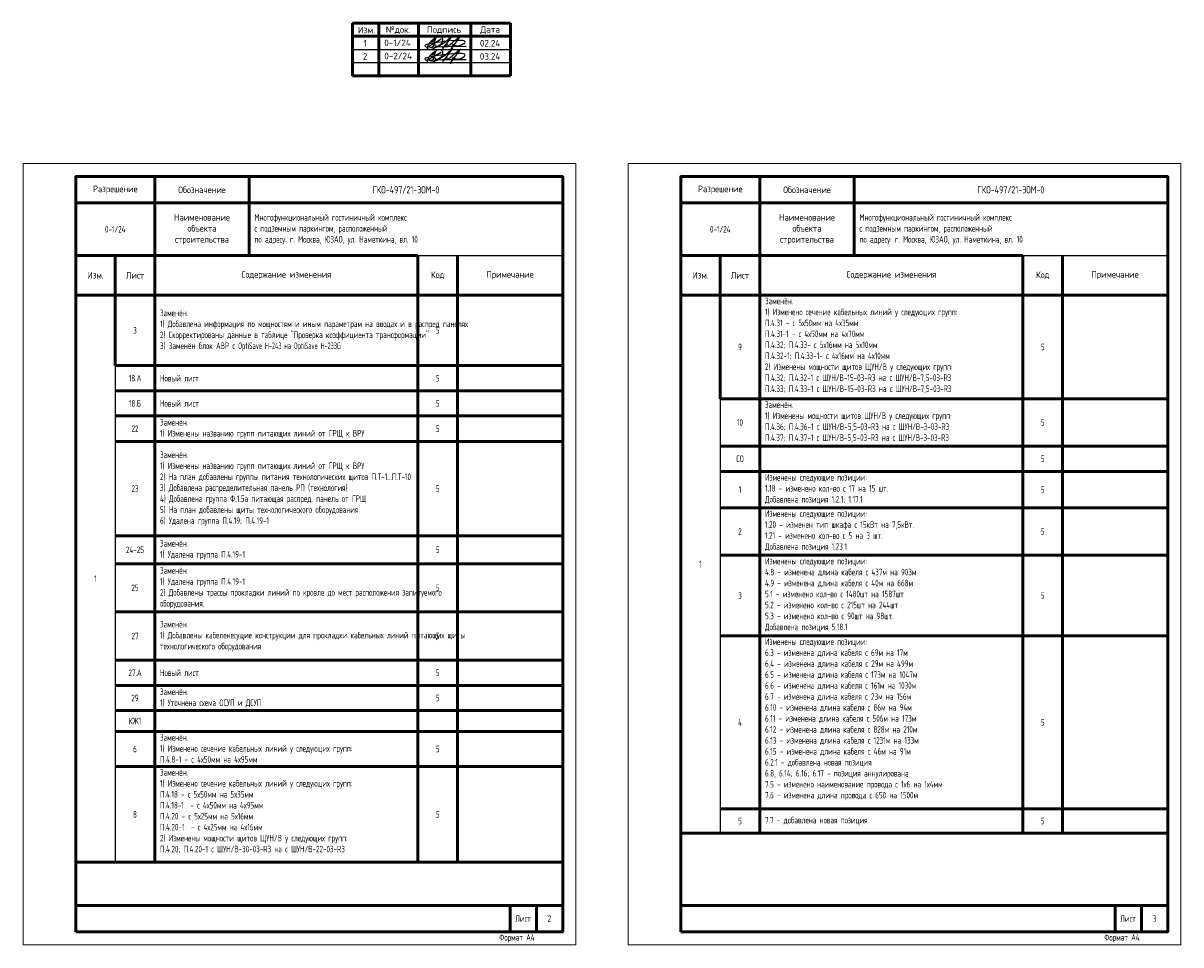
# Model space of a CAD drawing. Header units: millimetres. Extents: x -101899 to 582947, y -77476 to 345289.
# Tile 67 of 100: x 26769 to 70757, y 193483 to 228517. Entities that reach past the tile are written whole.
import ezdxf

# ---------------------------------------------------------------- set-up
doc = ezdxf.new("R2010")
doc.units = ezdxf.units.MM
doc.layers.add('ФОРМАТ', color=7, linetype='Continuous', lineweight=18)
doc.styles.add('$_Electrical_gost', font='cs_gost2304.shx', dxfattribs={"width": 0.8})

# ---------------------------------------------------------------- blocks, each defined once
blk = doc.blocks.new('*T376')
at = {"color": 0, "linetype": 'ByBlock', "lineweight": 50, "transparency": 16777216}
for p, q in [((0, 0), (18500, 0)), ((0, 0), (0, -1000)), ((16500, 0), (16500, -1000)), ((17500, 0), (17500, -1000)), ((18500, 0), (18500, -1000)), ((0, -1000), (18500, -1000))]:
    blk.add_line(p, q, dxfattribs=at)
at = {"color": 0, "transparency": 16777216, "char_height": 250, "width": 600, "style": '$_Electrical_gost'}
for s, insert, attachment_point in [('Лист', (16700, -500), 4), ('2', (18000, -500), 5)]:
    blk.add_mtext(s, dxfattribs=dict(at, insert=insert, attachment_point=attachment_point))
blk = doc.blocks.new('*T380')
at = {"color": 0, "linetype": 'ByBlock', "lineweight": 50, "transparency": 16777216}
for p, q in [((0, 0), (18500, 0)), ((0, 0), (0, -26063)), ((3000, 0), (3000, -26063)), ((6590, 0), (6590, -3000)), ((18500, 0), (18500, -26063)), ((0, -1000), (18500, -1000)), ((0, -3000), (13000, -3000)), ((1500, -3000), (1500, -7184)), ((13000, -3000), (13000, -26063)), ((14500, -3000), (14500, -26063)), ((0, -4500), (18500, -4500)), ((1500, -7184), (18500, -7184)), ((1500, -8141), (18500, -8141)), ((1500, -9097), (18500, -9097)), ((1500, -10062), (18500, -10062)), ((1500, -13652), (18500, -13652)), ((1500, -14713), (18500, -14713)), ((1500, -16546), (18500, -16546)), ((1500, -18379), (18500, -18379)), ((1500, -19336), (18500, -19336)), ((1500, -20293), (18500, -20293)), ((1500, -21093), (18500, -21093)), ((1500, -22418), (18500, -22418)), ((0, -26063), (18500, -26063))]:
    blk.add_line(p, q, dxfattribs=at)
at = {"color": 0, "linetype": 'ByBlock', "lineweight": -2, "transparency": 16777216}
for p, q in [((13000, -3000), (18500, -3000)), ((1500, -7184), (1500, -26063))]:
    blk.add_line(p, q, dxfattribs=at)
at = {"color": 0, "transparency": 16777216, "char_height": 250, "style": '$_Electrical_gost'}
for s, insert, width, attachment_point in [('\\A1;{\\W1;\\C256;Разрешение}', (1500, -500), 2700, 5), ('\\A1;{\\W1;\\C256;Обозначение}', (4795, -500), 3289.74, 5), ('{\\H1.125x;\\C256;ГКО-497/21-ЭОМ-0}', (12545, -500), 11610.26, 5), ('\\A1;{\\W1;\\C256;Наименование \\Pобъекта\\Pстроительства}', (4795, -2000), 3189.74, 5), ('{\\C256;Многофункциональный гостиничный комплекс\\Pс подземным паркингом, расположенный\\Pпо адресу: г. Москва, ЮЗАО, ул. Наметкина, вл. 10}', (6790, -2000), 11510.26, 4), ('0-1/24', (1500, -2000), 2800, 5), ('{\\W1;Изм.}', (750, -3750), 1300, 5), ('{\\W1;Лист}', (2250, -3750), 1300, 5), ('\\A1;{\\W1;\\C256;Содержание изменения}', (8000, -3750), 9600, 5), ('{\\W1;Код}', (13750, -3750), 1100, 5), ('{\\W1;Примечание}', (16500, -3750), 3600, 5), ('Заменён.\\P1) Добавлена информация по мощностям и иным параметрам на вводах и в распред панелях\\P2) Скорректированы данные в таблице "Проверка коэффициента трансформации"\\P3) Заменён блок АВР с {\\W0.7;\\C256;OptiSave Н-243 на OptiSave Н-233G}', (3200, -5842), 9600, 4), ('3', (2250, -5842), 1300, 5), ('5', (13750, -5842), 1100, 5), ('18.А', (2250, -7662), 1300, 5), ('Новый лист', (3200, -7662), 9600, 4), ('5', (13750, -7662), 1100, 5), ('18.Б', (2250, -8619), 1300, 5), ('Новый лист', (3200, -8619), 9600, 4), ('5', (13750, -8619), 1100, 5), ('Заменён.\\P1) Изменены названию групп питающих линий от ГРЩ к ВРУ', (3200, -9580), 9600, 4), ('22', (2250, -9580), 1300, 5), ('5', (13750, -9580), 1100, 5), ('Заменён.\\P1) Изменены названию групп питающих линий от ГРЩ к ВРУ\\P2) На план добавлены группы питания технологических щитов П.Т-1...П.Т-10\\P3) Добавлена распределительная панель РП (технология)\\P4) Добавлена группа Ф.1.5а питающая распред. панель от ГРЩ\\P5) На план добавлены щиты технологического оборудования\\P6) Удалена группа П.4.19; П.4.19-1', (3200, -11857), 9600, 4), ('23', (2250, -11857), 1300, 5), ('5', (13750, -11857), 1100, 5), ('24-25', (2250, -14182), 1300, 5), ('Заменён.\\P1) Удалена группа П.4.19-1', (3200, -14182), 9600, 4), ('5', (13750, -14182), 1100, 5), ('Заменён.\\P1) Удалена группа П.4.19-1\\P2) Добавлены трассы прокладки линий по кровле до мест расположения запитуемого оборудования.', (3200, -15629), 9600, 4), ('1', (750, -15282), 1300, 5), ('25', (2250, -15629), 1300, 5), ('5', (13750, -15629), 1100, 5), ('Заменён.\\P1) Добавлены кабеленесущие конструкции для прокладки кабельных линий питающих щиты технологического оборудования', (3200, -17463), 9600, 4), ('27', (2250, -17463), 1300, 5), ('5', (13750, -17463), 1100, 5), ('27.А', (2250, -18858), 1300, 5), ('Новый лист', (3200, -18858), 9600, 4), ('5', (13750, -18858), 1100, 5), ('29', (2250, -19814), 1300, 5), ('Заменён.\\P1) Уточнена схема ОСУП и ДСУП', (3200, -19814), 9600, 4), ('5', (13750, -19814), 1100, 5), ('КЖ1', (2250, -20693), 1300, 5), ('Заменён.\\P1) Изменено сечение кабельных линий у следующих групп: \\PП.4.8-1 - с 4х50мм на 4х95мм', (3200, -21193), 9600, 1), ('6', (2250, -21756), 1300, 5), ('5', (13750, -21756), 1100, 5), ('Заменён.\\P1) Изменено сечение кабельных линий у следующих групп: \\PП.4.18 - с 5х50мм на 5х35мм\\PП.4.18-1  - с 4х50мм на 4х95мм\\PП.4.20 - с 5х25мм на 5х16мм\\PП.4.20-1  - с 4х25мм на 4х16мм\\P2) Изменены мощности щитов ЩУН/В у следующих групп: \\PП.4.20; П.4.20-1 с ШУН/В-30-03-R3 на с ШУН/В-22-03-R3', (3200, -22518), 9600, 1), ('8', (2250, -24241), 1300, 5), ('5', (13750, -24241), 1100, 5)]:
    blk.add_mtext(s, dxfattribs=dict(at, insert=insert, width=width, attachment_point=attachment_point))
blk = doc.blocks.new('*T381')
at = {"color": 0, "linetype": 'ByBlock', "lineweight": 50, "transparency": 16777216}
for p, q in [((0, 0), (18500, 0)), ((0, 0), (0, -1000)), ((16500, 0), (16500, -1000)), ((17500, 0), (17500, -1000)), ((18500, 0), (18500, -1000)), ((0, -1000), (18500, -1000))]:
    blk.add_line(p, q, dxfattribs=at)
at = {"color": 0, "transparency": 16777216, "char_height": 250, "width": 600, "style": '$_Electrical_gost'}
for s, insert, attachment_point in [('Лист', (16700, -500), 4), ('3', (18000, -500), 5)]:
    blk.add_mtext(s, dxfattribs=dict(at, insert=insert, attachment_point=attachment_point))
blk = doc.blocks.new('*T382')
at = {"color": 0, "linetype": 'ByBlock', "lineweight": 50, "transparency": 16777216}
for p, q in [((0, 0), (18500, 0)), ((0, 0), (0, -24953)), ((3000, 0), (3000, -24953)), ((6590, 0), (6590, -3000)), ((18500, 0), (18500, -24953)), ((0, -1000), (18500, -1000)), ((0, -3000), (13000, -3000)), ((1500, -3000), (1500, -8444)), ((13000, -3000), (13000, -24953)), ((14500, -3000), (14500, -24953)), ((0, -4500), (18500, -4500)), ((1500, -8444), (18500, -8444)), ((1500, -10241), (18500, -10241)), ((1500, -11206), (18500, -11206)), ((1500, -12583), (18500, -12583)), ((1500, -14389), (18500, -14389)), ((1500, -17451), (18500, -17451)), ((1500, -24034), (18500, -24034)), ((0, -24953), (18500, -24953))]:
    blk.add_line(p, q, dxfattribs=at)
at = {"color": 0, "linetype": 'ByBlock', "lineweight": -2, "transparency": 16777216}
for p, q in [((13000, -3000), (18500, -3000)), ((1500, -8444), (1500, -24953))]:
    blk.add_line(p, q, dxfattribs=at)
at = {"color": 0, "transparency": 16777216, "char_height": 250, "style": '$_Electrical_gost'}
for s, insert, width, attachment_point in [('\\A1;{\\W1;\\C256;Разрешение}', (1500, -500), 2700, 5), ('\\A1;{\\W1;\\C256;Обозначение}', (4795, -500), 3289.74, 5), ('{\\H1.125x;\\C256;ГКО-497/21-ЭОМ-0}', (12545, -500), 11610.26, 5), ('\\A1;{\\W1;\\C256;Наименование \\Pобъекта\\Pстроительства}', (4795, -2000), 3189.74, 5), ('{\\C256;Многофункциональный гостиничный комплекс\\Pс подземным паркингом, расположенный\\Pпо адресу: г. Москва, ЮЗАО, ул. Наметкина, вл. 10}', (6790, -2000), 11510.26, 4), ('0-1/24', (1500, -2000), 2800, 5), ('{\\W1;Изм.}', (750, -3750), 1300, 5), ('{\\W1;Лист}', (2250, -3750), 1300, 5), ('\\A1;{\\W1;\\C256;Содержание изменения}', (8000, -3750), 9600, 5), ('{\\W1;Код}', (13750, -3750), 1100, 5), ('{\\W1;Примечание}', (16500, -3750), 3600, 5), ('Заменён.\\P1) Изменено сечение кабельных линий у следующих групп: \\PП.4.31 - с 5х50мм на 4х35мм\\PП.4.31-1 - с 4х50мм на 4х70мм\\PП.4.32; П.4.33- с 5х16мм на 5х10мм\\PП.4.32-1; П.4.33-1- с 4х16мм на 4х10мм\\P2) Изменены мощности щитов ЩУН/В у следующих групп: \\PП.4.32; П.4.32-1 с ШУН/В-15-03-R3 на с ШУН/В-7,5-03-R3 \\PП.4.33; П.4.33-1 с ШУН/В-15-03-R3 на с ШУН/В-7,5-03-R3', (3200, -4600), 9600, 1), ('9', (2250, -6472), 1300, 5), ('5', (13750, -6472), 1100, 5), ('Заменён.\\P1) Изменены мощности щитов ЩУН/В у следующих групп: \\PП.4.36; П.4.36-1 с ШУН/В-5,5-03-R3 на с ШУН/В-3-03-R3 \\PП.4.37; П.4.37-1 с ШУН/В-5,5-03-R3 на с ШУН/В-3-03-R3', (3200, -8544), 9600, 1), ('10', (2250, -9343), 1300, 5), ('5', (13750, -9343), 1100, 5), ('СО', (2250, -10723), 1300, 5), ('5', (13750, -10723), 1100, 5), ('Изменены следующие позиции:\\P1.18 - изменено кол-во с 17 на 15 шт.\\PДобавлена позиция 1.2.1; 1.17.1', (3200, -11306), 9600, 1), ('1', (2250, -11894), 1300, 5), ('5', (13750, -11894), 1100, 5), ('Изменены следующие позиции:\\P1.20 - изменен тип шкафа с 15кВт на 7,5кВт.\\P1.21 - изменено кол-во с 5 на 3 шт.\\PДобавлена позиция 1.23.1', (3200, -12683), 9600, 1), ('2', (2250, -13486), 1300, 5), ('5', (13750, -13486), 1100, 5), ('Изменены следующие позиции:\\P4.8 - изменена длина кабеля с 437м на 903м\\P4.9 - изменена длина кабеля с 40м на 668м\\P5.1 - изменено кол-во с 1480шт на 1587шт\\P5.2 - изменено кол-во с 215шт на 244шт\\P5.3 - изменено кол-во с 90шт на 98шт.\\PДобавлена позиция 5.18.1', (3200, -14489), 9600, 1), ('1', (750, -14727), 1300, 5), ('3', (2250, -15920), 1300, 5), ('5', (13750, -15920), 1100, 5), ('Изменены следующие позиции:\\P6.3 - изменена длина кабеля с 69м на 17м\\P6.4 - изменена длина кабеля с 29м на 499м\\P6.5 - изменена длина кабеля с 173м на 1047м\\P6.6 - изменена длина кабеля с 161м на 1030м\\P6.7 - изменена длина кабеля с 23м на 156м\\P6.10 - изменена длина кабеля с 86м на 94м\\P6.11 - изменена длина кабеля с 506м на 173м\\P6.12 - изменена длина кабеля с 828м на 210м\\P6.13 - изменена длина кабеля с 1231м на 133м\\P6.15 - изменена длина кабеля с 46м на 91м\\P6.2.1 - добавлена новая позиция\\P6.8, 6.14; 6.16; 6.17 - позиция аннулирована\\P7.5 - изменено наименование провода с 1х6 на 1х4мм\\P7.6 - изменена длина провода с 650 на 1500м', (3200, -17551), 9600, 1), ('4', (2250, -20742), 1300, 5), ('5', (13750, -20742), 1100, 5), ('5', (2250, -24494), 1300, 5), ('7.7 - добавлена новая позиция', (3200, -24494), 9600, 4), ('5', (13750, -24494), 1100, 5)]:
    blk.add_mtext(s, dxfattribs=dict(at, insert=insert, width=width, attachment_point=attachment_point))
blk = doc.blocks.new('*T466')
at = {"color": 0, "linetype": 'ByBlock', "lineweight": 50, "transparency": 16777216}
for p, q in [((0, 0), (6000, 0)), ((0, 0), (0, -2000)), ((1000, 0), (1000, -2000)), ((2500, 0), (2500, -2000)), ((4500, 0), (4500, -2000)), ((6000, 0), (6000, -2000)), ((0, -500), (6000, -500)), ((0, -2000), (6000, -2000))]:
    blk.add_line(p, q, dxfattribs=at)
at = {"color": 0, "linetype": 'ByBlock', "lineweight": -2, "transparency": 16777216}
for p, q in [((0, -1000), (6000, -1000)), ((0, -1500), (6000, -1500))]:
    blk.add_line(p, q, dxfattribs=at)

msp = doc.modelspace()

# ---------------------------------------------------------------- linework, layer by layer
at = {"color": 5, "ltscale": 100}
for points in [[(42375.7, 227752, 0.103904), (42408.8, 227683.2, 0.2350713), (42486.2, 227642.7, 0.1615215), (42605.1, 227695.1, 0.1288083), (42701.7, 227812.9, 0.0851825), (42714.3, 227896, 0.1753776), (42686.1, 227975.2, 0.1915956), (42564.3, 228008.3, 0.1190184), (42444.7, 227962.1, 0.0271183), (42318.4, 227868.7, 0.0924447), (42171, 227698.1, 0.0626343), (42122.6, 227603.4, 0.3356843), (42145.4, 227535.6, 0.1746984), (42292.3, 227528.8), (42463.5, 227603.2, 0.0346471), (42717.2, 227745), (42812.4, 227814.4), (42939.9, 227922.7), (43079.4, 228063.6), (42790.1, 227659.8), (42701.8, 227553.7), (42850.6, 227725.3, -0.7633251), (42874.2, 227715.4, -0.0651771), (42868.8, 227686), (42849, 227616.2, 0.052351), (42978.2, 227697.6), (43080.2, 227782.9, 0.0266965), (43170.4, 227861.6), (43297.2, 227962.6), (43389.5, 228046.6), (43262.6, 227859.2), (43139.7, 227709.8), (43054.3, 227587.6), (43007.6, 227465.4), (43090.6, 227684, -0.5538621), (43150.9, 227698.6, 0.0926124), (43196.7, 227663.5, 0.0875177), (43286.8, 227650.6, 0.0692528), (43425.6, 227688.8), (43493.3, 227724.8, 0.092964), (43556.3, 227774.8, 0.4843344), (43524.5, 227843.2, 0.0504862), (43419.3, 227861.3, 0.0397149), (43262.6, 227859.2), (42974.4, 227839.3), (42845.9, 227830.2), (42441.2, 227772.3), (42145.4, 227713.3), (42052.2, 227686.9, 0.3246198), (42035.5, 227649.3, 0.2758008), (42082.7, 227618.8), (42287.7, 227606.6), (42696.9, 227630.8), (42885.2, 227633.3), (43130, 227636.5), (43308.1, 227638.9), (43601.4, 227633.9)], [(42235.9, 227786.6, 0.1869387), (42448.9, 227954.1, 0.0165586), (42331.5, 227617.9, -0.4586332), (42217, 227602.9, -0.4636946), (42228.3, 227670.2), (42406.9, 227771.9), (42653.4, 227919.8)], [(42375.7, 227252, 0.103904), (42408.8, 227183.2, 0.2350713), (42486.2, 227142.7, 0.1615215), (42605.1, 227195.1, 0.1288083), (42701.7, 227312.9, 0.0851825), (42714.3, 227396, 0.1753776), (42686.1, 227475.2, 0.1915956), (42564.3, 227508.3, 0.1190184), (42444.7, 227462.1, 0.0271183), (42318.4, 227368.7, 0.0924447), (42171, 227198.1, 0.0626343), (42122.6, 227103.4, 0.3356843), (42145.4, 227035.6, 0.1746984), (42292.3, 227028.8), (42463.5, 227103.2, 0.0346471), (42717.2, 227245), (42812.4, 227314.4), (42939.9, 227422.7), (43079.4, 227563.6), (42790.1, 227159.8), (42701.8, 227053.7), (42850.6, 227225.3, -0.7633251), (42874.2, 227215.4, -0.0651771), (42868.8, 227186), (42849, 227116.2, 0.052351), (42978.2, 227197.6), (43080.2, 227282.9, 0.0266965), (43170.4, 227361.6), (43297.2, 227462.6), (43389.5, 227546.6), (43262.6, 227359.2), (43139.7, 227209.8), (43054.3, 227087.6), (43007.6, 226965.4), (43090.6, 227184, -0.5538621), (43150.9, 227198.6, 0.0926124), (43196.7, 227163.5, 0.0875177), (43286.8, 227150.6, 0.0692528), (43425.6, 227188.8), (43493.3, 227224.8, 0.092964), (43556.3, 227274.8, 0.4843344), (43524.5, 227343.2, 0.0504862), (43419.3, 227361.3, 0.0397149), (43262.6, 227359.2), (42974.4, 227339.3), (42845.9, 227330.2), (42441.2, 227272.3), (42145.4, 227213.3), (42052.2, 227186.9, 0.3246198), (42035.5, 227149.3, 0.2758008), (42082.7, 227118.8), (42287.7, 227106.6), (42696.9, 227130.8), (42885.2, 227133.3), (43130, 227136.5), (43308.1, 227138.9), (43601.4, 227133.9)], [(42235.9, 227286.6, 0.1869387), (42448.9, 227454.1, 0.0165586), (42331.5, 227117.9, -0.4586332), (42217, 227102.9, -0.4636946), (42228.3, 227170.2), (42406.9, 227271.9), (42653.4, 227419.8)]]:
    msp.add_lwpolyline(points, format="xyb", dxfattribs=at)
at = {"layer": 'ФОРМАТ'}
for points in [[(26769.3, 223183.3), (47769.3, 223183.3), (47769.3, 193483.3), (26769.3, 193483.3)], [(49756.5, 223183.3), (70756.5, 223183.3), (70756.5, 193483.3), (49756.5, 193483.3)]]:
    msp.add_lwpolyline(points, close=True, dxfattribs=at)
at = {"layer": 'ФОРМАТ', "lineweight": 50}
for points in [[(28769.3, 193983.3), (47269.3, 193983.3), (47269.3, 222683.3), (28769.3, 222683.3)], [(51756.5, 193983.3), (70256.5, 193983.3), (70256.5, 222683.3), (51756.5, 222683.3)]]:
    msp.add_lwpolyline(points, close=True, dxfattribs=at)

# ---------------------------------------------------------------- block references
for name, p in [('*T466', (39285.4, 228517.4)), ('*T380', (28769.3, 222683.3)), ('*T382', (51756.5, 222683.3)), ('*T376', (28769.3, 194983.3)), ('*T381', (51756.5, 194983.3))]:
    msp.add_blockref(name, p)

# ---------------------------------------------------------------- texts
at = {"layer": 'ФОРМАТ', "char_height": 250, "style": '$_Electrical_gost'}
for s, insert, width, attachment_point in [('{\\fISOCPEUR|b0|i0|c204|p34;\\W1;Изм.}', (39814.7, 228253.4), 1228.256, 5), ('{\\fISOCPEUR|b0|i0|c204|p34;\\W1;№док.}', (41018.7, 228253.4), 1228.256, 5), ('{\\fISOCPEUR|b0|i0|c204|p34;\\W1;Подпись}', (42759.6, 228253.4), 1228.256, 5), ('{\\fISOCPEUR|b0|i0|c204|p34;\\W1;Дата}', (44514.7, 228253.4), 1228.256, 5), ('{\\fISOCPEUR|b0|i0|c204|p34;\\W1;1}', (39764.7, 227753.4), 1228.256, 5), ('\\A1;{\\fISOCPEUR|b0|i0|c204|p34;\\W1;0-1/24}', (40491, 227767.4), 1099.789, 4), ('{\\fISOCPEUR|b0|i0|c204|p34;\\W1;02.24}', (44510.7, 227753.4), 1228.256, 5), ('{\\fISOCPEUR|b0|i0|c204|p34;\\W1;2}', (39764.7, 227253.4), 1228.256, 5), ('\\A1;{\\fISOCPEUR|b0|i0|c204|p34;\\W1;0-2/24}', (40491, 227267.4), 1099.789, 4), ('{\\fISOCPEUR|b0|i0|c204|p34;\\W1;03.24}', (44510.7, 227253.4), 1228.256, 5), ('\\pxi0.02;Формат А4', (44856.1, 193733.3), 2429.597, 4), ('\\pxi0.02;Формат А4', (67843.3, 193733.3), 2429.597, 4)]:
    msp.add_mtext(s, dxfattribs=dict(at, insert=insert, width=width, attachment_point=attachment_point))

doc.saveas('drawing.dxf')
